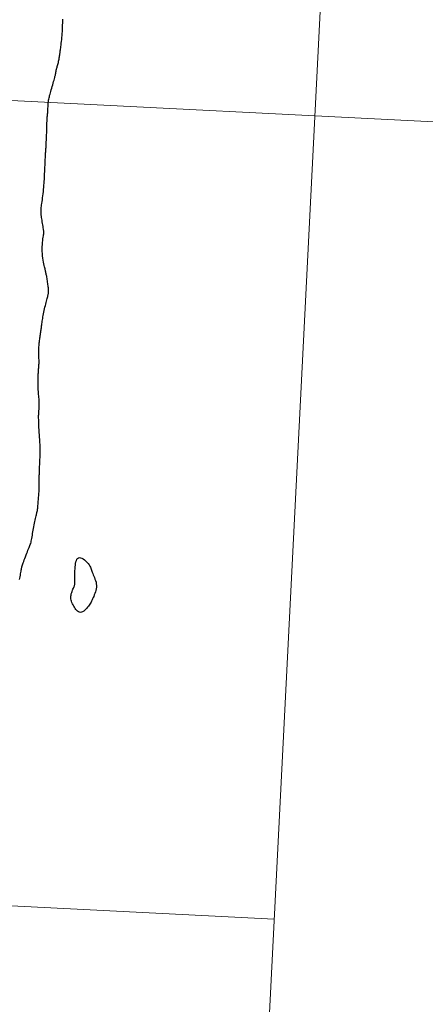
# Model space of a CAD drawing. Header units: millimetres. Extents: x 32690613 to 32693367, y 5343692 to 5344708.
# Tile 98 of 256: x 32692400 to 32692420, y 5343915 to 5343965. Entities that reach past the tile are written whole.
import ezdxf

# ---------------------------------------------------------------- set-up
doc = ezdxf.new("R2010")
doc.units = ezdxf.units.MM
doc.header["$LTSCALE"] = 20
doc.layers.get('0').update_dxf_attribs({"lineweight": 18})
doc.layers.get('Defpoints').update_dxf_attribs({"color": 11, "lineweight": 18})
doc.layers.add('02-DGM_HL_493.00', color=102, linetype='Continuous')
doc.layers.add('02-DGM_HL_493.50', color=112, linetype='Continuous')

# ---------------------------------------------------------------- blocks, each defined once
blk = doc.blocks.new('A$C78070446')
for p, q in [((4469733.773, 5343068.963), (4469667.482, 5342330.093)), ((4469459.192, 5342510.292), (4470208.776, 5342443.041)), ((4469678.22, 5342449.778), (4469455.556, 5342469.755))]:
    blk.add_line(p, q)

msp = doc.modelspace()

# ---------------------------------------------------------------- linework, layer by layer
at = {"layer": '02-DGM_HL_493.00', "elevation": 493, "flags": 128}
msp.add_lwpolyline([(32692402.368, 5343936.984), (32692402.377, 5343937.076), (32692402.39, 5343937.163), (32692402.407, 5343937.243), (32692402.429, 5343937.315), (32692402.457, 5343937.374), (32692402.491, 5343937.421), (32692402.533, 5343937.451), (32692402.581, 5343937.463), (32692402.638, 5343937.455), (32692402.701, 5343937.43), (32692402.767, 5343937.391), (32692402.835, 5343937.341), (32692402.902, 5343937.282), (32692402.965, 5343937.22), (32692403.022, 5343937.155), (32692403.071, 5343937.093), (32692403.11, 5343937.034), (32692403.141, 5343936.979), (32692403.164, 5343936.926), (32692403.184, 5343936.875), (32692403.2, 5343936.823), (32692403.217, 5343936.77), (32692403.234, 5343936.714), (32692403.255, 5343936.655), (32692403.281, 5343936.591), (32692403.31, 5343936.522), (32692403.34, 5343936.45), (32692403.37, 5343936.375), (32692403.398, 5343936.296), (32692403.421, 5343936.216), (32692403.437, 5343936.134), (32692403.445, 5343936.051), (32692403.444, 5343935.968), (32692403.433, 5343935.884), (32692403.415, 5343935.802), (32692403.392, 5343935.722), (32692403.365, 5343935.644), (32692403.335, 5343935.57), (32692403.305, 5343935.499), (32692403.275, 5343935.433), (32692403.247, 5343935.371), (32692403.221, 5343935.315), (32692403.195, 5343935.261), (32692403.169, 5343935.21), (32692403.141, 5343935.159), (32692403.112, 5343935.11), (32692403.079, 5343935.059), (32692403.041, 5343935.007), (32692402.999, 5343934.952), (32692402.953, 5343934.897), (32692402.904, 5343934.843), (32692402.852, 5343934.794), (32692402.798, 5343934.751), (32692402.744, 5343934.717), (32692402.69, 5343934.694), (32692402.637, 5343934.685), (32692402.586, 5343934.69), (32692402.537, 5343934.71), (32692402.49, 5343934.741), (32692402.445, 5343934.782), (32692402.403, 5343934.831), (32692402.363, 5343934.885), (32692402.326, 5343934.944), (32692402.291, 5343935.005), (32692402.259, 5343935.066), (32692402.229, 5343935.128), (32692402.204, 5343935.189), (32692402.183, 5343935.251), (32692402.166, 5343935.313), (32692402.155, 5343935.375), (32692402.15, 5343935.437), (32692402.151, 5343935.5), (32692402.159, 5343935.563), (32692402.172, 5343935.625), (32692402.19, 5343935.686), (32692402.211, 5343935.746), (32692402.233, 5343935.803), (32692402.256, 5343935.857), (32692402.278, 5343935.907), (32692402.298, 5343935.953), (32692402.314, 5343935.994), (32692402.327, 5343936.032), (32692402.338, 5343936.068), (32692402.346, 5343936.106), (32692402.351, 5343936.145), (32692402.355, 5343936.189), (32692402.357, 5343936.239), (32692402.357, 5343936.296), (32692402.357, 5343936.364), (32692402.356, 5343936.439), (32692402.355, 5343936.522), (32692402.355, 5343936.61), (32692402.355, 5343936.701), (32692402.357, 5343936.795), (32692402.361, 5343936.89)], close=True, dxfattribs=at)
at = {"layer": '02-DGM_HL_493.50', "elevation": 493.5, "flags": 128}
msp.add_lwpolyline([(32692399.553, 5343936.353), (32692399.567, 5343936.422), (32692399.581, 5343936.493), (32692399.594, 5343936.564), (32692399.606, 5343936.635), (32692399.617, 5343936.702), (32692399.627, 5343936.765), (32692399.637, 5343936.822), (32692399.646, 5343936.872), (32692399.655, 5343936.917), (32692399.664, 5343936.958), (32692399.675, 5343936.998), (32692399.687, 5343937.04), (32692399.701, 5343937.085), (32692399.718, 5343937.136), (32692399.739, 5343937.195), (32692399.763, 5343937.263), (32692399.791, 5343937.339), (32692399.821, 5343937.42), (32692399.853, 5343937.505), (32692399.886, 5343937.591), (32692399.918, 5343937.676), (32692399.95, 5343937.757), (32692399.98, 5343937.832), (32692400.008, 5343937.9), (32692400.033, 5343937.962), (32692400.057, 5343938.019), (32692400.078, 5343938.073), (32692400.097, 5343938.127), (32692400.115, 5343938.181), (32692400.132, 5343938.237), (32692400.147, 5343938.297), (32692400.161, 5343938.363), (32692400.175, 5343938.434), (32692400.188, 5343938.51), (32692400.2, 5343938.59), (32692400.213, 5343938.672), (32692400.227, 5343938.758), (32692400.241, 5343938.845), (32692400.256, 5343938.933), (32692400.273, 5343939.021), (32692400.291, 5343939.109), (32692400.309, 5343939.195), (32692400.327, 5343939.279), (32692400.345, 5343939.359), (32692400.362, 5343939.435), (32692400.378, 5343939.504), (32692400.393, 5343939.567), (32692400.406, 5343939.623), (32692400.417, 5343939.672), (32692400.427, 5343939.714), (32692400.435, 5343939.75), (32692400.442, 5343939.781), (32692400.448, 5343939.808), (32692400.453, 5343939.831), (32692400.456, 5343939.85), (32692400.46, 5343939.867), (32692400.462, 5343939.881), (32692400.465, 5343939.894), (32692400.466, 5343939.905), (32692400.468, 5343939.915), (32692400.469, 5343939.924), (32692400.47, 5343939.932), (32692400.47, 5343939.94), (32692400.471, 5343939.949), (32692400.472, 5343939.96), (32692400.473, 5343939.974), (32692400.474, 5343939.993), (32692400.476, 5343940.019), (32692400.479, 5343940.054), (32692400.482, 5343940.098), (32692400.487, 5343940.155), (32692400.493, 5343940.224), (32692400.5, 5343940.304), (32692400.507, 5343940.394), (32692400.515, 5343940.492), (32692400.523, 5343940.595), (32692400.53, 5343940.701), (32692400.537, 5343940.809), (32692400.542, 5343940.917), (32692400.546, 5343941.023), (32692400.549, 5343941.125), (32692400.551, 5343941.224), (32692400.553, 5343941.318), (32692400.553, 5343941.406), (32692400.553, 5343941.488), (32692400.553, 5343941.563), (32692400.553, 5343941.63), (32692400.554, 5343941.688), (32692400.554, 5343941.74), (32692400.555, 5343941.787), (32692400.555, 5343941.831), (32692400.557, 5343941.875), (32692400.559, 5343941.92), (32692400.561, 5343941.969), (32692400.564, 5343942.023), (32692400.567, 5343942.083), (32692400.571, 5343942.15), (32692400.575, 5343942.221), (32692400.579, 5343942.294), (32692400.583, 5343942.368), (32692400.587, 5343942.44), (32692400.591, 5343942.51), (32692400.594, 5343942.576), (32692400.597, 5343942.636), (32692400.599, 5343942.69), (32692400.601, 5343942.74), (32692400.602, 5343942.785), (32692400.603, 5343942.828), (32692400.604, 5343942.869), (32692400.603, 5343942.908), (32692400.603, 5343942.947), (32692400.601, 5343942.985), (32692400.6, 5343943.025), (32692400.598, 5343943.066), (32692400.595, 5343943.109), (32692400.592, 5343943.156), (32692400.589, 5343943.206), (32692400.585, 5343943.26), (32692400.581, 5343943.32), (32692400.576, 5343943.385), (32692400.571, 5343943.455), (32692400.566, 5343943.53), (32692400.561, 5343943.609), (32692400.555, 5343943.69), (32692400.55, 5343943.774), (32692400.545, 5343943.86), (32692400.54, 5343943.947), (32692400.535, 5343944.034), (32692400.531, 5343944.121), (32692400.527, 5343944.207), (32692400.524, 5343944.29), (32692400.522, 5343944.37), (32692400.52, 5343944.446), (32692400.519, 5343944.517), (32692400.519, 5343944.583), (32692400.519, 5343944.642), (32692400.521, 5343944.696), (32692400.523, 5343944.746), (32692400.526, 5343944.791), (32692400.529, 5343944.835), (32692400.532, 5343944.876), (32692400.536, 5343944.917), (32692400.54, 5343944.958), (32692400.543, 5343945.001), (32692400.546, 5343945.045), (32692400.549, 5343945.091), (32692400.551, 5343945.139), (32692400.553, 5343945.19), (32692400.553, 5343945.244), (32692400.552, 5343945.301), (32692400.549, 5343945.362), (32692400.545, 5343945.426), (32692400.54, 5343945.494), (32692400.533, 5343945.564), (32692400.526, 5343945.637), (32692400.519, 5343945.713), (32692400.512, 5343945.79), (32692400.506, 5343945.869), (32692400.5, 5343945.948), (32692400.496, 5343946.028), (32692400.493, 5343946.107), (32692400.491, 5343946.186), (32692400.49, 5343946.264), (32692400.49, 5343946.339), (32692400.491, 5343946.411), (32692400.492, 5343946.48), (32692400.493, 5343946.545), (32692400.494, 5343946.605), (32692400.496, 5343946.662), (32692400.498, 5343946.715), (32692400.501, 5343946.766), (32692400.504, 5343946.815), (32692400.507, 5343946.863), (32692400.51, 5343946.912), (32692400.514, 5343946.961), (32692400.518, 5343947.011), (32692400.523, 5343947.063), (32692400.527, 5343947.117), (32692400.531, 5343947.172), (32692400.535, 5343947.229), (32692400.537, 5343947.287), (32692400.539, 5343947.347), (32692400.539, 5343947.409), (32692400.538, 5343947.472), (32692400.536, 5343947.537), (32692400.533, 5343947.603), (32692400.529, 5343947.669), (32692400.526, 5343947.736), (32692400.524, 5343947.803), (32692400.522, 5343947.87), (32692400.522, 5343947.937), (32692400.524, 5343948.002), (32692400.527, 5343948.067), (32692400.532, 5343948.132), (32692400.538, 5343948.195), (32692400.546, 5343948.259), (32692400.553, 5343948.322), (32692400.562, 5343948.385), (32692400.57, 5343948.448), (32692400.579, 5343948.511), (32692400.587, 5343948.573), (32692400.596, 5343948.635), (32692400.604, 5343948.696), (32692400.612, 5343948.756), (32692400.62, 5343948.815), (32692400.628, 5343948.871), (32692400.635, 5343948.926), (32692400.643, 5343948.978), (32692400.65, 5343949.029), (32692400.656, 5343949.08), (32692400.663, 5343949.13), (32692400.67, 5343949.182), (32692400.678, 5343949.236), (32692400.685, 5343949.293), (32692400.694, 5343949.354), (32692400.703, 5343949.419), (32692400.712, 5343949.488), (32692400.723, 5343949.561), (32692400.735, 5343949.637), (32692400.748, 5343949.716), (32692400.762, 5343949.796), (32692400.778, 5343949.878), (32692400.796, 5343949.961), (32692400.816, 5343950.044), (32692400.836, 5343950.127), (32692400.858, 5343950.208), (32692400.88, 5343950.287), (32692400.901, 5343950.364), (32692400.921, 5343950.436), (32692400.94, 5343950.505), (32692400.957, 5343950.568), (32692400.971, 5343950.625), (32692400.982, 5343950.676), (32692400.992, 5343950.722), (32692401, 5343950.763), (32692401.006, 5343950.798), (32692401.01, 5343950.83), (32692401.014, 5343950.856), (32692401.017, 5343950.879), (32692401.019, 5343950.898), (32692401.021, 5343950.914), (32692401.022, 5343950.928), (32692401.023, 5343950.938), (32692401.024, 5343950.948), (32692401.024, 5343950.955), (32692401.024, 5343950.962), (32692401.025, 5343950.969), (32692401.025, 5343950.976), (32692401.025, 5343950.984), (32692401.024, 5343950.994), (32692401.023, 5343951.007), (32692401.022, 5343951.025), (32692401.02, 5343951.048), (32692401.017, 5343951.078), (32692401.012, 5343951.116), (32692401.007, 5343951.161), (32692401, 5343951.214), (32692400.992, 5343951.272), (32692400.984, 5343951.333), (32692400.975, 5343951.397), (32692400.965, 5343951.462), (32692400.956, 5343951.525), (32692400.945, 5343951.585), (32692400.935, 5343951.642), (32692400.925, 5343951.694), (32692400.915, 5343951.742), (32692400.905, 5343951.786), (32692400.896, 5343951.826), (32692400.888, 5343951.861), (32692400.881, 5343951.892), (32692400.874, 5343951.92), (32692400.869, 5343951.944), (32692400.864, 5343951.966), (32692400.86, 5343951.988), (32692400.855, 5343952.013), (32692400.849, 5343952.042), (32692400.842, 5343952.078), (32692400.832, 5343952.123), (32692400.82, 5343952.179), (32692400.805, 5343952.247), (32692400.788, 5343952.327), (32692400.77, 5343952.416), (32692400.752, 5343952.514), (32692400.735, 5343952.619), (32692400.72, 5343952.729), (32692400.709, 5343952.842), (32692400.702, 5343952.957), (32692400.7, 5343953.072), (32692400.703, 5343953.185), (32692400.709, 5343953.296), (32692400.717, 5343953.402), (32692400.728, 5343953.501), (32692400.739, 5343953.591), (32692400.75, 5343953.672), (32692400.76, 5343953.742), (32692400.768, 5343953.798), (32692400.774, 5343953.845), (32692400.777, 5343953.884), (32692400.779, 5343953.92), (32692400.779, 5343953.955), (32692400.776, 5343953.991), (32692400.771, 5343954.034), (32692400.764, 5343954.084), (32692400.754, 5343954.146), (32692400.743, 5343954.216), (32692400.73, 5343954.292), (32692400.717, 5343954.372), (32692400.704, 5343954.453), (32692400.691, 5343954.532), (32692400.679, 5343954.606), (32692400.669, 5343954.672), (32692400.661, 5343954.73), (32692400.654, 5343954.778), (32692400.65, 5343954.819), (32692400.646, 5343954.854), (32692400.643, 5343954.884), (32692400.642, 5343954.91), (32692400.641, 5343954.934), (32692400.64, 5343954.956), (32692400.639, 5343954.978), (32692400.638, 5343955.002), (32692400.638, 5343955.028), (32692400.639, 5343955.058), (32692400.642, 5343955.093), (32692400.645, 5343955.134), (32692400.651, 5343955.183), (32692400.658, 5343955.241), (32692400.668, 5343955.309), (32692400.679, 5343955.386), (32692400.692, 5343955.471), (32692400.706, 5343955.563), (32692400.72, 5343955.66), (32692400.734, 5343955.763), (32692400.748, 5343955.869), (32692400.76, 5343955.977), (32692400.771, 5343956.087), (32692400.781, 5343956.197), (32692400.789, 5343956.304), (32692400.796, 5343956.407), (32692400.802, 5343956.505), (32692400.807, 5343956.595), (32692400.811, 5343956.675), (32692400.814, 5343956.744), (32692400.817, 5343956.801), (32692400.819, 5343956.847), (32692400.821, 5343956.887), (32692400.823, 5343956.923), (32692400.825, 5343956.958), (32692400.826, 5343956.996), (32692400.828, 5343957.039), (32692400.831, 5343957.092), (32692400.834, 5343957.155), (32692400.837, 5343957.227), (32692400.841, 5343957.305), (32692400.845, 5343957.387), (32692400.849, 5343957.47), (32692400.853, 5343957.55), (32692400.856, 5343957.626), (32692400.86, 5343957.693), (32692400.862, 5343957.751), (32692400.865, 5343957.799), (32692400.867, 5343957.839), (32692400.868, 5343957.874), (32692400.87, 5343957.903), (32692400.871, 5343957.928), (32692400.873, 5343957.951), (32692400.874, 5343957.974), (32692400.876, 5343957.997), (32692400.878, 5343958.022), (32692400.88, 5343958.049), (32692400.883, 5343958.081), (32692400.885, 5343958.118), (32692400.888, 5343958.16), (32692400.891, 5343958.21), (32692400.895, 5343958.268), (32692400.899, 5343958.335), (32692400.903, 5343958.411), (32692400.907, 5343958.492), (32692400.911, 5343958.579), (32692400.916, 5343958.67), (32692400.919, 5343958.764), (32692400.923, 5343958.858), (32692400.926, 5343958.953), (32692400.929, 5343959.045), (32692400.931, 5343959.136), (32692400.933, 5343959.224), (32692400.935, 5343959.308), (32692400.937, 5343959.389), (32692400.939, 5343959.465), (32692400.942, 5343959.536), (32692400.945, 5343959.602), (32692400.949, 5343959.662), (32692400.953, 5343959.717), (32692400.958, 5343959.768), (32692400.963, 5343959.818), (32692400.968, 5343959.867), (32692400.973, 5343959.916), (32692400.978, 5343959.968), (32692400.982, 5343960.022), (32692400.985, 5343960.081), (32692400.988, 5343960.144), (32692400.991, 5343960.209), (32692400.994, 5343960.276), (32692400.998, 5343960.343), (32692401.003, 5343960.411), (32692401.008, 5343960.477), (32692401.015, 5343960.541), (32692401.024, 5343960.603), (32692401.035, 5343960.662), (32692401.047, 5343960.721), (32692401.061, 5343960.781), (32692401.076, 5343960.842), (32692401.094, 5343960.906), (32692401.113, 5343960.973), (32692401.134, 5343961.046), (32692401.157, 5343961.125), (32692401.181, 5343961.208), (32692401.206, 5343961.294), (32692401.231, 5343961.38), (32692401.255, 5343961.464), (32692401.278, 5343961.545), (32692401.299, 5343961.62), (32692401.317, 5343961.687), (32692401.333, 5343961.746), (32692401.346, 5343961.796), (32692401.356, 5343961.839), (32692401.365, 5343961.875), (32692401.371, 5343961.907), (32692401.377, 5343961.934), (32692401.381, 5343961.957), (32692401.384, 5343961.979), (32692401.388, 5343962), (32692401.391, 5343962.02), (32692401.394, 5343962.04), (32692401.398, 5343962.061), (32692401.402, 5343962.083), (32692401.407, 5343962.107), (32692401.413, 5343962.134), (32692401.421, 5343962.164), (32692401.43, 5343962.197), (32692401.44, 5343962.234), (32692401.452, 5343962.275), (32692401.464, 5343962.318), (32692401.477, 5343962.364), (32692401.49, 5343962.413), (32692401.503, 5343962.464), (32692401.515, 5343962.518), (32692401.527, 5343962.573), (32692401.538, 5343962.63), (32692401.549, 5343962.687), (32692401.558, 5343962.743), (32692401.567, 5343962.796), (32692401.576, 5343962.847), (32692401.583, 5343962.894), (32692401.59, 5343962.936), (32692401.596, 5343962.973), (32692401.601, 5343963.006), (32692401.606, 5343963.038), (32692401.611, 5343963.07), (32692401.616, 5343963.105), (32692401.622, 5343963.146), (32692401.629, 5343963.194), (32692401.636, 5343963.251), (32692401.645, 5343963.319), (32692401.654, 5343963.398), (32692401.664, 5343963.484), (32692401.675, 5343963.577), (32692401.685, 5343963.675), (32692401.694, 5343963.775), (32692401.703, 5343963.875), (32692401.711, 5343963.975), (32692401.718, 5343964.073), (32692401.723, 5343964.167), (32692401.727, 5343964.257), (32692401.73, 5343964.343), (32692401.732, 5343964.425), (32692401.735, 5343964.502), (32692401.736, 5343964.574), (32692401.738, 5343964.639), (32692401.74, 5343964.699)], dxfattribs=at)

# ---------------------------------------------------------------- block references
at = {"layer": 'Defpoints', "rotation": 2.237485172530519}
msp.add_blockref('A$C78070446', (28434719.524, -168960.664), dxfattribs=at)

doc.saveas('drawing.dxf')
